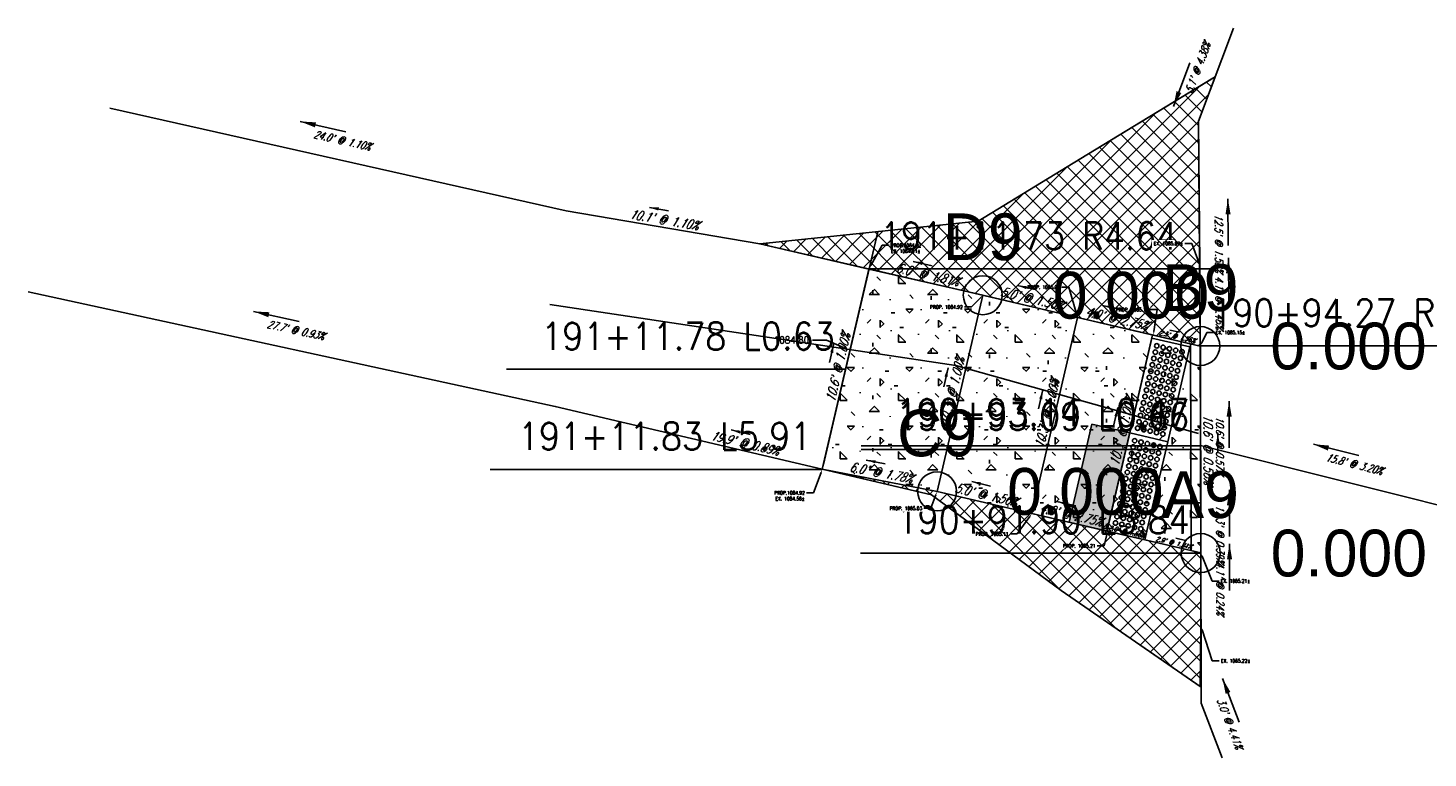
# Model space of a CAD drawing. Extents: x 167754 to 212748, y 396132 to 454338.
# Tile 76 of 150: x 206802 to 206874, y 401250 to 401287. Entities that reach past the tile are written whole.
import ezdxf
from ezdxf import colors
from ezdxf.entities.mleader import LeaderData, LeaderLine
from ezdxf.enums import TextEntityAlignment as Align
from ezdxf.math import Vec2, Vec3

# ---------------------------------------------------------------- set-up
doc = ezdxf.new("R2010")
doc.units = 0
doc.header["$MEASUREMENT"] = 0
doc.layers.get('0').update_dxf_attribs({"linetype": 'CONTINUOUS'})
for name, color, linetype, plot in [('0_3DP_MAT', 181, 'CONTINUOUS', False), ('0_EX. 3DP', 31, 'CONTINUOUS', False), ('0_QUANTITIES_PAVEMENT REMOVED', 130, 'CONTINUOUS', False), ('SC_SCRATCH-4', 4, 'CONTINUOUS', False), ('SC_SCRATCH-5', 5, 'CONTINUOUS', False)]:
    doc.layers.add(name, color=color, linetype=linetype, plot=plot)
for name, color, linetype in [('PM_P_STOP_LINE', 7, 'CONTINUOUS'), ('PNTDESC', 3, 'CONTINUOUS'), ('PNTELEV', 5, 'CONTINUOUS'), ('PNTNO', 7, 'CONTINUOUS'), ('PNTS', 1, 'CONTINUOUS'), ('PV_P_CURB', 3, 'CONTINUOUS'), ('PV_P_CURB_RAMP', 3, 'CONTINUOUS'), ('PV_P_CURB_RAMP_DOMES', 7, 'CONTINUOUS'), ('PV_P_CURB_RAMP_HATCH', 3, 'CONTINUOUS'), ('PV_P_GRADE_BREAKS', 3, 'CONTINUOUS'), ('PV_P_SAW_CUT_LINE', 110, 'CONTINUOUS'), ('SC_SCRATCH-6', 6, 'CONTINUOUS')]:
    doc.layers.add(name, color=color, linetype=linetype)
doc.styles.add('PTXT', font='TXT')
doc.styles.add('romans', font='romans.shx', dxfattribs={"width": 0.75, "oblique": 22.5})
doc.styles.get("Standard").update_dxf_attribs({"font": 'romans.shx', "width": 0.9})
doc.dimstyles.new('4P', dxfattribs={"dimscale": 4, "dimtxt": 0.14, "dimasz": 0.14, "dimexe": 0.05, "dimexo": 0.05, "dimgap": 0.05, "dimtad": 1, "dimzin": 0, "dimdsep": 46, "dimtxsty": 'romans', "dimcen": 0, "dimdle": 0.1, "dimclrd": 1, "dimclre": 1, "dimclrt": 7, "dimaunit": 1, "dimadec": 4, "dimazin": 0, "dimtfac": 1, "dimtmove": 0, "dimatfit": 2, "dimfxl": 1, "dimtvp": 1, "dimtolj": 1, "dimtzin": 0, "dimarcsym": 0})

# ---------------------------------------------------------------- blocks, each defined once
blk = doc.blocks.new('DOMES_5FT')
for p, q in [((-0.07, 2.499), (-2.069, 2.443)), ((-2.069, 2.443), (-1.929, -2.555)), ((0.07, -2.499), (-0.07, 2.499)), ((-1.929, -2.555), (0.07, -2.499))]:
    blk.add_line(p, q)
for centre in [(-1.725, 2.12), (-1.392, 2.13), (-1.059, 2.139), (-0.727, 2.148), (-0.394, 2.158), (-1.716, 1.788), (-1.706, 1.453), (-1.383, 1.797), (-1.374, 1.462), (-1.05, 1.806), (-1.041, 1.471), (-0.717, 1.816), (-0.708, 1.481), (-0.384, 1.825), (-0.375, 1.49), (-1.697, 1.12), (-1.688, 0.787), (-1.364, 1.129), (-1.355, 0.796), (-1.031, 1.138), (-1.022, 0.806), (-0.698, 1.148), (-0.689, 0.815), (-0.366, 1.157), (-0.356, 0.824), (-1.678, 0.454), (-1.669, 0.121), (-1.346, 0.463), (-1.336, 0.131), (-1.013, 0.473), (-1.003, 0.14), (-0.68, 0.482), (-0.67, 0.149), (-0.347, 0.491), (-0.338, 0.159), (-1.66, -0.212), (-1.65, -0.547), (-1.327, -0.202), (-1.317, -0.537), (-0.994, -0.193), (-0.985, -0.528), (-0.661, -0.184), (-0.652, -0.518), (-0.328, -0.174), (-0.319, -0.509), (-1.641, -0.881), (-1.632, -1.214), (-1.622, -1.547), (-1.308, -0.872), (-1.299, -1.205), (-1.289, -1.538), (-0.975, -0.863), (-0.966, -1.196), (-0.956, -1.528), (-0.642, -0.853), (-0.633, -1.186), (-0.624, -1.519), (-0.309, -0.844), (-0.3, -1.177), (-0.291, -1.51), (-1.613, -1.88), (-1.604, -2.213), (-1.28, -1.871), (-1.271, -2.204), (-0.947, -1.861), (-0.938, -2.194), (-0.614, -1.852), (-0.605, -2.185), (-0.281, -1.843), (-0.272, -2.175)]:
    blk.add_circle(centre, 0.115)
blk = doc.blocks.new('SPT4')
at = {"color": 0, "linetype": 'Continuous'}
blk.add_circle((0, 0), 0.5, dxfattribs=at)
blk = doc.blocks.new('SRVPNO1')
at = {"layer": 'PNTDESC', "style": 'PTXT'}
blk.add_attdef('DESC2', text='', height=1, dxfattribs=at).set_placement((0, -1.75), align=Align.CENTER)
at = {"layer": 'PNTELEV', "style": 'PTXT'}
blk.add_attdef('ELEV2', (1.5, -0.5), '', height=1, dxfattribs=at)
at = {"layer": 'PNTNO', "style": 'PTXT'}
blk.add_attdef('PT#', text='', height=1, dxfattribs=at).set_placement((0, 0.75), align=Align.CENTER)

msp = doc.modelspace()

# ---------------------------------------------------------------- hatches: boundary and pattern name
at = {"layer": 'PM_P_STOP_LINE', "transparency": 33554495}
h = msp.add_hatch(color=256, dxfattribs=at)
h.dxf.hatch_style = 1
h.paths.add_polyline_path([(206856.942, 401266.792), (206855.768, 401261.757), (206857.716, 401261.303), (206858.89, 401266.337)])

# ---------------------------------------------------------------- linework, layer by layer
at = {"layer": '0_3DP_MAT', "color": 211, "elevation": 1085.144}
msp.add_lwpolyline([(206859.663, 401260.848), (206860.27, 401263.449)], dxfattribs=at)
at = {"layer": '0_3DP_MAT'}
msp.add_polyline3d([(206863.631, 401249.653, 1085.371), (206862.555, 401252.473, 1085.238), (206862.519, 401269.79, 1085.17), (206862.428, 401282.335, 1084.982), (206864.216, 401287.125, 1085.206)], dxfattribs=at)
at = {"layer": '0_EX. 3DP', "elevation": 1084.42}
msp.add_lwpolyline([(206829.094, 401272.939), (206849.957, 401269.801), (206862.426, 401266.317)], dxfattribs=at)
at = {"layer": '0_EX. 3DP'}
for points in [[(206806.482, 401283.016, 1084.119), (206829.937, 401277.744, 1084.383), (206839.875, 401276.038, 1084.494)], [(206802.282, 401273.583, 1084.202), (206829.37, 401267.7, 1084.459), (206848.707, 401263.155, 1084.635)], [(206802.282, 401273.583, 1084.202), (206829.37, 401267.7, 1084.459), (206848.707, 401263.155, 1084.635)]]:
    msp.add_polyline3d(points, dxfattribs=at)
at = {"layer": 'PM_P_STOP_LINE', "elevation": 1085.144}
msp.add_lwpolyline([(206856.942, 401266.792), (206855.768, 401261.757), (206857.716, 401261.303), (206858.89, 401266.337)], close=True, dxfattribs=at)
at = {"layer": 'PV_P_CURB'}
msp.add_lwpolyline([(206862.011, 401270.918), (206862.039, 401260.294)], dxfattribs=at)

# ---------------------------------------------------------------- texts
at = {"layer": '0_3DP_MAT', "style": 'romans', "oblique": 22.5, "width": 0.75}
for s, height, rotation, p in [("5.1' @ 4.38%", 0.4, 69.53052, (206862.573, 401285.01)), ("24.0' @ 1.10%", 0.4, 347.33211, (206818.385, 401281.161)), ("10.1' @ 1.10%", 0.48, 350.2593, (206834.933, 401277.049)), ("12.5' @ 1.50%", 0.4, 270.41561, (206863.273, 401276.068)), ("27.7' @ 0.93%", 0.4, 347.74673, (206815.996, 401271.423)), ("10.6' @ 0.57%", 0.4, 270.15234, (206863.324, 401265.692)), ("19.9' @ 0.89%", 0.48, 346.77319, (206839.075, 401265.583)), ("15.8' @ 3.20%", 0.4, 345.92497, (206870.372, 401264.547)), ("6.0' @ 1.78%", 0.48, 349.08787, (206846.072, 401264.063)), ("17.3' @ 0.39%", 0.4, 270.11911, (206863.337, 401261.133)), ("3.0' @ 4.41%", 0.4, 290.88487, (206863.84, 401251.348))]:
    msp.add_text(s, height=height, rotation=rotation, dxfattribs=at).set_placement(p, align=Align.CENTER)
at = {"layer": '0_3DP_MAT', "color": 211, "style": 'romans', "oblique": 22.5, "width": 0.75}
for s, height, rotation, p in [("10.6' @ 1.00%", 0.48, 76.87172, (206844.136, 401269.648)), ("10.3' @ 1.00%", 0.48, 76.87172, (206850.008, 401268.409)), ("10.3' @ 1.00%", 0.48, 76.87172, (206854.877, 401267.273)), ("10.3' @ 1.00%", 0.48, 76.87172, (206858.734, 401266.374)), ("10.6' @ 0.56%", 0.48, 270.14734, (206862.685, 401265.49)), ("5.0' @ 1.56%", 0.48, 346.87172, (206851.46, 401262.926)), ("2.9' @ 1.21%", 0.24, 346.87172, (206861.129, 401260.589, 542.614))]:
    msp.add_text(s, height=height, rotation=rotation, dxfattribs=at).set_placement(p, align=Align.CENTER)
at = {"layer": 'SC_SCRATCH-6', "width": 0.9}
for s, p in [('191+11.78 L0.63', (206843.723, 401271.307)), ('190+93.14 L0.47', (206861.946, 401267.385)), ('190+93.09 L0.66', (206861.957, 401267.184)), ('191+11.83 L5.91', (206842.525, 401266.169))]:
    msp.add_text(s, height=1.4, dxfattribs=at).set_placement(p, align=Align.MIDDLE_RIGHT)

# ---------------------------------------------------------------- leaders
at = {"layer": '0_3DP_MAT'}
for points, override in [([(206861.134, 401283.089), (206861.973, 401285.338)], {"dimscale": 1, "dimtxt": 0.12, "dimasz": 0.8, "dimdec": 2}), ([(206816.272, 401282.328), (206818.614, 401281.802)], {"dimscale": 1, "dimtxt": 0.12, "dimasz": 0.8, "dimdec": 2}), ([(206863.933, 401278.355), (206863.951, 401275.955)], {"dimscale": 1, "dimtxt": 0.12, "dimasz": 0.8, "dimdec": 2}), ([(206834.211, 401277.915), (206835.197, 401277.746)], {"dimscale": 20, "dimtxt": 0.12, "dimasz": 0.024, "dimdec": 2}), ([(206863.955, 401275.325), (206863.972, 401272.925)], {"dimscale": 20, "dimtxt": 0.12, "dimasz": 0.04, "dimdec": 2}), ([(206813.875, 401272.576), (206816.22, 401272.066)], {"dimscale": 1, "dimtxt": 0.12, "dimasz": 0.8, "dimdec": 2}), ([(206843.683, 401270.927), (206843.456, 401269.953)], {"dimscale": 20, "dimtxt": 0.12, "dimasz": 0.024, "dimdec": 2}), ([(206863.995, 401267.976), (206864.001, 401265.576)], {"dimscale": 20, "dimtxt": 0.12, "dimasz": 0.04, "dimdec": 2}), ([(206838.407, 401266.492), (206839.381, 401266.263)], {"dimscale": 20, "dimtxt": 0.12, "dimasz": 0.024, "dimdec": 2}), ([(206868.324, 401265.758), (206870.652, 401265.174)], {"dimscale": 20, "dimtxt": 0.12, "dimasz": 0.04, "dimdec": 2}), ([(206845.348, 401264.948), (206846.33, 401264.758)], {"dimscale": 20, "dimtxt": 0.12, "dimasz": 0.024, "dimdec": 2}), ([(206850.767, 401263.839), (206851.741, 401263.611)], {"dimscale": 20, "dimtxt": 0.12, "dimasz": 0.024, "dimdec": 2}), ([(206864.008, 401263.416), (206864.013, 401261.016)], {"dimscale": 1, "dimtxt": 0.12, "dimasz": 0.8, "dimdec": 2}), ([(206855.145, 401262.817), (206856.119, 401262.59)], {"dimscale": 20, "dimtxt": 0.12, "dimasz": 0.024, "dimdec": 2}), ([(206858.352, 401261.612, 542.615), (206858.839, 401261.498, 542.615)], {"dimscale": 5, "dimtxt": 0.12, "dimasz": 0.024, "dimdec": 2}), ([(206863.652, 401253.74), (206864.507, 401251.498)], {"dimscale": 1, "dimtxt": 0.12, "dimasz": 0.8, "dimdec": 2})]:
    msp.add_leader(points, dimstyle='4P', override=override, dxfattribs=at)
at = {"layer": '0_3DP_MAT', "color": 211}
for points, override in [([(206860.951, 401271.623, 542.565), (206861.438, 401271.51, 542.565)], {"dimscale": 5, "dimtxt": 0.12, "dimasz": 0.024, "dimdec": 2}), ([(206849.555, 401269.688), (206849.328, 401268.714)], {"dimscale": 20, "dimtxt": 0.12, "dimasz": 0.024, "dimdec": 2}), ([(206854.424, 401268.552), (206854.197, 401267.578)], {"dimscale": 20, "dimtxt": 0.12, "dimasz": 0.024, "dimdec": 2}), ([(206858.281, 401267.652), (206858.054, 401266.678)], {"dimscale": 20, "dimtxt": 0.12, "dimasz": 0.024, "dimdec": 2}), ([(206863.415, 401266.35), (206863.417, 401265.35)], {"dimscale": 20, "dimtxt": 0.12, "dimasz": 0.024, "dimdec": 2}), ([(206861.747, 401260.82, 542.614), (206861.26, 401260.933, 542.614)], {"dimscale": 5, "dimtxt": 0.12, "dimasz": 0.024, "dimdec": 2})]:
    msp.add_leader(points, dimstyle='4P', override=override, dxfattribs=at)
at = {"layer": '0_3DP_MAT'}
ml = msp.add_multileader_mtext('Standard', dxfattribs=at)
ml.set_content('PROP.1084.82\\PEX. 1084.61±', color=256)
ml.set_leader_properties()
ml.build(insert=Vec2(0, 0))
ml.multileader.update_dxf_attribs({"dogleg_length": 0.36, "arrow_head_size": 0.18})
ctx = ml.context
ctx.base_point, ctx.char_height, ctx.arrow_head_size, ctx.landing_gap_size, ctx.plane_origin = Vec3(206846.526, 401275.971), 0.18, 0.18, 0.09, Vec3(206838.064, 401278.625)
notes = []
notes.append((ctx, [(0, (1, 1, 0), (206846.166, 401275.971), (1, 0), 0.36, [(0, [(206845.495, 401274.77)], 0, [])])]))
ctx.mtext.insert, ctx.mtext.width, ctx.mtext.flow_direction = Vec3(206846.616, 401276.061), 1.68171, 5
ctx.mtext.has_bg_fill, ctx.mtext.bg_color, ctx.mtext.bg_scale_factor, ctx.mtext.bg_transparency, ctx.mtext.use_window_bg_color = 1, -1027028792, 1.5, 0, 1
at = {"layer": 'SC_SCRATCH-5', "color": 211}
ml = msp.add_multileader_mtext('Standard', dxfattribs=at)
ml.set_content('1084.80', color=211)
ml.set_leader_properties()
ml.build(insert=Vec2(0, 0))
ml.multileader.update_dxf_attribs({"dogleg_length": 0.36, "arrow_head_size": 0.36, "scale": 2})
ctx = ml.context
ctx.base_point, ctx.scale, ctx.char_height, ctx.arrow_head_size, ctx.landing_gap_size, ctx.plane_origin = Vec3(206840.366, 401271.106), 2, 0.36, 0.36, 0.18, Vec3(206842.06, 401274.623)
ctx.text_align_type = 2
notes.append((ctx, [(1, (1, 1, 0), (206843.313, 401271.106), (-1, 0), 0.72, [(0, [(206844.516, 401270.573)], 0, [])])]))
ctx.mtext.insert, ctx.mtext.alignment, ctx.mtext.flow_direction = Vec3(206842.413, 401271.286), 3, 5
at = {"layer": 'SC_SCRATCH-6', "has_arrowhead": 0}
for points in [[(206844.292, 401269.612), (206844.283, 401269.607), (206826.863, 401269.607)], [(206862.514, 401265.69), (206862.506, 401265.685), (206845.086, 401265.685)], [(206862.525, 401265.49), (206862.517, 401265.484), (206845.097, 401265.484)]]:
    msp.add_leader(points, dimstyle='4P', override={"dimscale": 20, "dimasz": 0.1}, dxfattribs=at)
for ctx, leaders in notes:
    for number, flags, end, landing, length, lines in leaders:
        leader = LeaderData()
        leader.index, (leader.has_last_leader_line, leader.has_dogleg_vector, leader.attachment_direction) = number, flags
        leader.last_leader_point, leader.dogleg_vector, leader.dogleg_length = Vec3(end), Vec3(landing), length
        for number, points, colour, breaks in lines:
            line = LeaderLine()
            line.index, line.vertices, line.color, line.breaks = number, Vec3.list(points), colors.encode_raw_color(colour), breaks
            leader.lines.append(line)
        ctx.leaders.append(leader)

# ---------------------------------------------------------------- next in the draw order: texts
at = {"layer": '0_3DP_MAT', "color": 211, "style": 'romans', "oblique": 22.5, "width": 0.75}
msp.add_text("6.0' @ 1.81%", height=0.48, rotation=347.0756, dxfattribs=at).set_placement((206848.45, 401274.234), align=Align.CENTER)
at = {"layer": 'SC_SCRATCH-6', "width": 0.9}
msp.add_text('191+11.73 R4.64', height=1.4, dxfattribs=at).set_placement((206846.058, 401276.455), align=Align.MIDDLE_LEFT)

# ---------------------------------------------------------------- next in the draw order: leaders
at = {"layer": '0_3DP_MAT'}
msp.add_leader([(206847.758, 401275.144), (206848.732, 401274.92)], dimstyle='4P', override={"dimscale": 20, "dimtxt": 0.12, "dimasz": 0.024, "dimdec": 2}, dxfattribs=at)
ml = msp.add_multileader_mtext('Standard', dxfattribs=at)
ml.set_content('EX. 1085.15±', color=256)
ml.set_leader_properties()
ml.build(insert=Vec2(0, 0))
ml.multileader.update_dxf_attribs({"dogleg_length": 0.36, "arrow_head_size": 0.18})
ctx = ml.context
ctx.base_point, ctx.char_height, ctx.arrow_head_size, ctx.landing_gap_size, ctx.plane_origin = Vec3(206863.214, 401271.491, 1084.383), 0.18, 0.18, 0.09, Vec3(206846.219, 401280.608, 1084.383)
notes = []
notes.append((ctx, [(0, (1, 1, 0), (206862.854, 401271.491, 1084.383), (1, 0), 0.36, [(0, [(206862.512, 401270.801, 1084.383)], 0, [])])]))
ctx.mtext.insert, ctx.mtext.flow_direction = Vec3(206863.304, 401271.581, 1084.383), 5
ctx.mtext.has_bg_fill, ctx.mtext.bg_color, ctx.mtext.bg_scale_factor, ctx.mtext.bg_transparency, ctx.mtext.use_window_bg_color = 1, -1027028792, 1.5, 0, 1
ml = msp.add_multileader_mtext('Standard', dxfattribs=at)
ml.set_content('PROP.1084.92\\PEX. 1084.58±', color=256)
ml.set_leader_properties()
ml.build(insert=Vec2(0, 0))
ml.multileader.update_dxf_attribs({"dogleg_length": 0.36, "arrow_head_size": 0.18})
ctx = ml.context
ctx.base_point, ctx.char_height, ctx.arrow_head_size, ctx.landing_gap_size, ctx.plane_origin = Vec3(206840.417, 401263.263), 0.18, 0.18, 0.09, Vec3(206836.601, 401267.928)
ctx.text_align_type = 2
notes.append((ctx, [(1, (1, 1, 0), (206842.638, 401263.263), (-1, 0), 0.36, [(0, [(206843.093, 401264.474)], 0, [])])]))
ctx.mtext.insert, ctx.mtext.width, ctx.mtext.alignment, ctx.mtext.flow_direction = Vec3(206842.188, 401263.353), 1.68171, 3, 5
ctx.mtext.has_bg_fill, ctx.mtext.bg_color, ctx.mtext.bg_scale_factor, ctx.mtext.bg_transparency, ctx.mtext.use_window_bg_color = 1, -1027028792, 1.5, 0, 1
ml = msp.add_multileader_mtext('Standard', dxfattribs=at)
ml.set_content('EX. 1085.21±', color=256)
ml.set_leader_properties()
ml.build(insert=Vec2(0, 0))
ml.multileader.update_dxf_attribs({"dogleg_length": 0.36, "arrow_head_size": 0.18})
ctx = ml.context
ctx.base_point, ctx.char_height, ctx.arrow_head_size, ctx.landing_gap_size, ctx.plane_origin = Vec3(206863.476, 401258.736, 1084.383), 0.18, 0.18, 0.09, Vec3(206846.248, 401269.686, 1084.383)
notes.append((ctx, [(0, (1, 1, 0), (206863.116, 401258.736, 1084.383), (1, 0), 0.36, [(0, [(206862.539, 401260.178, 1084.383)], 0, [])])]))
ctx.mtext.insert, ctx.mtext.flow_direction = Vec3(206863.566, 401258.826, 1084.383), 5
ctx.mtext.has_bg_fill, ctx.mtext.bg_color, ctx.mtext.bg_scale_factor, ctx.mtext.bg_transparency, ctx.mtext.use_window_bg_color = 1, -1027028792, 1.5, 0, 1
ml = msp.add_multileader_mtext('Standard', dxfattribs=at)
ml.set_content('EX. 1085.22±', color=256)
ml.set_leader_properties()
ml.build(insert=Vec2(0, 0))
ml.multileader.update_dxf_attribs({"dogleg_length": 0.36, "arrow_head_size": 0.18})
ctx = ml.context
ctx.base_point, ctx.char_height, ctx.arrow_head_size, ctx.landing_gap_size, ctx.plane_origin = Vec3(206863.484, 401254.641, 1084.383), 0.18, 0.18, 0.09, Vec3(206846.257, 401265.591, 1084.383)
notes.append((ctx, [(0, (1, 1, 0), (206863.124, 401254.641, 1084.383), (1, 0), 0.36, [(0, [(206862.547, 401256.406, 1084.383)], 0, [])])]))
ctx.mtext.insert, ctx.mtext.flow_direction = Vec3(206863.574, 401254.731, 1084.383), 5
ctx.mtext.has_bg_fill, ctx.mtext.bg_color, ctx.mtext.bg_scale_factor, ctx.mtext.bg_transparency, ctx.mtext.use_window_bg_color = 1, -1027028792, 1.5, 0, 1
for ctx, leaders in notes:
    for number, flags, end, landing, length, lines in leaders:
        leader = LeaderData()
        leader.index, (leader.has_last_leader_line, leader.has_dogleg_vector, leader.attachment_direction) = number, flags
        leader.last_leader_point, leader.dogleg_vector, leader.dogleg_length = Vec3(end), Vec3(landing), length
        for number, points, colour, breaks in lines:
            line = LeaderLine()
            line.index, line.vertices, line.color, line.breaks = number, Vec3.list(points), colors.encode_raw_color(colour), breaks
            leader.lines.append(line)
        ctx.leaders.append(leader)

# ---------------------------------------------------------------- next in the draw order: hatches: boundary and pattern name
at = {"layer": 'PV_P_CURB_RAMP_HATCH', "transparency": 33554495}
h = msp.add_hatch(dxfattribs=at)
h.set_pattern_fill('CONCRE', color=256, scale=3, pattern_type=2)
h.set_pattern_definition([(0, (0, 0), (3, 3), [0.375, -2.625]), (90, (0, 0), (-3, 3), [0.375, -2.625]), (135, (0.375, 0), (-2.999999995, 2e-16), [0.5303301, -3.7123107]), (0, (0.375, 1.6875), (3, 3), [0.375, -2.625]), (45, (0.5625, 1.5), (0, 2.999999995), [0.2651649, -3.9774756]), (135, (0.5625, 1.5), (-2.999999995, 2e-16), [0.2651649, -3.9774756]), (0, (1.5, 2.4375), (3, 3), [0.5303301, -2.4696699]), (45, (1.5, 2.4375), (0, 2.999999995), [0.375, -3.8676408]), (135, (2.0303, 2.4375), (-2.999999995, 2e-16), [0.375, -3.8676408]), (90, (2.0625, 0.75), (-3, 3), [0.375, -2.625]), (45, (2.0625, 0.75), (0, 2.999999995), [0.2651649, -3.9774756]), (135, (2.25, 0.9375), (-2.999999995, 2e-16), [0.2651649, -3.9774756]), (0, (0.375, 0.75), (3, 3), [0.1875, -2.5125]), (0, (2.625, 1.5), (3, 3), [0.1875, -2.5125]), (90, (1.6875, 1.875), (-3, 3), [0.1875, -2.5125]), (135, (2.0625, 0.1875), (-2.999999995, 2e-16), [0.2651649, -3.9774756]), (135, (0.75, 2.25), (-2.999999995, 2e-16), [0.2651649, -3.9774756]), (45, (1.4062, 0.9844), (0, 2.999999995), [0.2651649, -3.9774756]), (90, (1.0312, 0.375), (-3, 3), [0.046875, -2.953125]), (90, (1.172, 1.6406), (-3, 3), [0.046875, -2.953125]), (90, (2.578, 2.1562), (-3, 3), [0.046875, -2.953125]), (90, (2.625, 0.5625), (-3, 3), [0.046875, -2.953125])])
h.paths.add_polyline_path([(206848.989, 401263.338), (206862.539, 401260.178), (206862.512, 401270.801), (206850.364, 401273.635), (206845.49, 401274.75), (206843.093, 401264.474)])

# ---------------------------------------------------------------- next in the draw order: linework, layer by layer
at = {"layer": '0_3DP_MAT', "color": 211}
msp.add_lwpolyline([(206843.093, 401264.474), (206845.938, 401276.671)], dxfattribs=at)
at = {"layer": '0_3DP_MAT', "color": 211, "elevation": 1084.383}
msp.add_lwpolyline([(206862.539, 401260.178), (206862.512, 401270.801)], dxfattribs=at)
at = {"layer": '0_3DP_MAT', "elevation": 1084.383}
msp.add_lwpolyline([(206862.539, 401260.406), (206862.547, 401256.406)], dxfattribs=at)
at = {"layer": '0_3DP_MAT', "color": 2}
msp.add_polyline3d([(206845.938, 401276.671, 1084.56), (206843.122, 401264.6, 1084.849)], dxfattribs=at)
at = {"layer": '0_3DP_MAT'}
for points in [[(206845.49, 401274.75, 1084.815), (206843.093, 401264.474, 1084.921)], [(206862.528, 401265.689, 1085.186), (206877.828, 401261.853, 1085.691), (206891.869, 401258.332, 1085.11)]]:
    msp.add_polyline3d(points, dxfattribs=at)
at = {"layer": '0_3DP_MAT', "color": 211}
for points in [[(206862.539, 401260.178, 1085.21), (206862.512, 401270.801, 1085.15)], [(206862.539, 401260.178, 1085.21), (206859.663, 401260.848, 1085.246)]]:
    msp.add_polyline3d(points, dxfattribs=at)
at = {"layer": 'PNTS'}
for p in [(206862.512, 401270.801), (206862.531, 401260.172)]:
    msp.add_point(p, dxfattribs=at)
at = {"layer": 'PV_P_CURB_RAMP'}
for points in [[(206843.093, 401264.474), (206845.495, 401274.77)], [(206845.49, 401274.75), (206843.149, 401264.715)]]:
    msp.add_lwpolyline(points, dxfattribs=at)
at = {"layer": 'PV_P_CURB_RAMP', "elevation": 1084.383}
msp.add_lwpolyline([(206848.989, 401263.338), (206862.539, 401260.178), (206862.512, 401270.801), (206850.364, 401273.635), (206845.49, 401274.75), (206843.093, 401264.474)], close=True, dxfattribs=at)
at = {"layer": 'SC_SCRATCH-4'}
msp.add_polyline3d([(206829.094, 401272.939, 1084.421), (206849.957, 401269.801, 1084.752), (206862.426, 401266.317, 1085.159)], dxfattribs=at)
at = {"layer": 'SC_SCRATCH-6'}
msp.add_lwpolyline([(206862.511, 401270.837), (206862.539, 401260.218)], dxfattribs=at)
msp.add_lwpolyline([(206862.511, 401270.837), (206862.539, 401260.218)], dxfattribs=at)

# ---------------------------------------------------------------- next in the draw order: block references
at = {"layer": 'PNTS', "xscale": 2, "yscale": 2, "zscale": 2}
for p in [(206862.512, 401270.801), (206862.531, 401260.172)]:
    msp.add_blockref('SPT4', p, dxfattribs=at)
at = {"layer": 'PNTS', "xscale": 2.4, "yscale": 2.4, "zscale": 2.4}
msp.add_blockref('SRVPNO1', (206862.531, 401260.172), dxfattribs=at).add_auto_attribs({'PT#': 'A9', 'ELEV2': '0.000'})

# ---------------------------------------------------------------- next in the draw order: texts
at = {"layer": '0_3DP_MAT', "style": 'romans', "oblique": 22.5, "width": 0.75}
for s, rotation, p in [("4.1' @ 1.46%", 270.41561, (206863.296, 401273.03)), ("4.1' @ 0.24%", 270.11911, (206863.343, 401258.36))]:
    msp.add_text(s, height=0.4, rotation=rotation, dxfattribs=at).set_placement(p, align=Align.CENTER)
at = {"layer": 'SC_SCRATCH-6', "width": 0.9}
msp.add_text('190+94.27 R4.52', height=1.4, dxfattribs=at).set_placement((206863.08, 401272.507), align=Align.MIDDLE_LEFT)

# ---------------------------------------------------------------- next in the draw order: leaders
at = {"layer": '0_3DP_MAT'}
msp.add_leader([(206864.014, 401260.651), (206864.019, 401258.251)], dimstyle='4P', override={"dimscale": 20, "dimtxt": 0.12, "dimasz": 0.04, "dimdec": 2}, dxfattribs=at)
at = {"layer": 'SC_SCRATCH-6', "has_arrowhead": 0}
for points in [[(206862.512, 401270.801), (206862.52, 401270.807), (206880.18, 401270.807)], [(206843.093, 401264.474), (206843.085, 401264.469), (206826.025, 401264.469)]]:
    msp.add_leader(points, dimstyle='4P', override={"dimscale": 20, "dimasz": 0.1}, dxfattribs=at)

# ---------------------------------------------------------------- next in the draw order: leaders
at = {"layer": '0_3DP_MAT'}
ml = msp.add_multileader_mtext('Standard', dxfattribs=at)
ml.set_content('EX. 1085.09±', color=256)
ml.set_leader_properties()
ml.build(insert=Vec2(0, 0))
ml.multileader.update_dxf_attribs({"dogleg_length": 0.36, "arrow_head_size": 0.18})
ctx = ml.context
ctx.base_point, ctx.char_height, ctx.arrow_head_size, ctx.landing_gap_size, ctx.plane_origin = Vec3(206859.855, 401276.063, 1084.383), 0.18, 0.18, 0.09, Vec3(206846.19, 401284.707, 1084.383)
ctx.text_align_type = 2
notes = []
notes.append((ctx, [(1, (1, 1, 0), (206862.077, 401276.063, 1084.383), (-1, 0), 0.36, [(0, [(206862.481, 401274.974, 1084.383)], 0, [])])]))
ctx.mtext.insert, ctx.mtext.alignment, ctx.mtext.flow_direction = Vec3(206861.627, 401276.153, 1084.383), 3, 5
ctx.mtext.has_bg_fill, ctx.mtext.bg_color, ctx.mtext.bg_scale_factor, ctx.mtext.bg_transparency, ctx.mtext.use_window_bg_color = 1, -1027028792, 1.5, 0, 1
ml = msp.add_multileader_mtext('Standard', dxfattribs=at)
ml.set_content('PROP. 1085.00', color=256)
ml.set_leader_properties()
ml.build(insert=Vec2(0, 0))
ml.multileader.update_dxf_attribs({"dogleg_length": 0.36, "arrow_head_size": 0.18})
ctx = ml.context
ctx.base_point, ctx.char_height, ctx.arrow_head_size, ctx.landing_gap_size, ctx.plane_origin = Vec3(206853.369, 401273.826), 0.18, 0.18, 0.09, Vec3(206840.826, 401281.884)
ctx.text_align_type = 2
notes.append((ctx, [(1, (1, 1, 0), (206855.753, 401273.826), (-1, 0), 0.36, [(0, [(206856.207, 401272.272)], 0, [])])]))
ctx.mtext.insert, ctx.mtext.alignment, ctx.mtext.flow_direction = Vec3(206855.303, 401273.916), 3, 5
ctx.mtext.has_bg_fill, ctx.mtext.bg_color, ctx.mtext.bg_scale_factor, ctx.mtext.bg_transparency, ctx.mtext.use_window_bg_color = 1, -1027028792, 1.5, 0, 1
ml = msp.add_multileader_mtext('Standard', dxfattribs=at)
ml.set_content('PROP. 1085.11', color=256)
ml.set_leader_properties()
ml.build(insert=Vec2(0, 0))
ml.multileader.update_dxf_attribs({"dogleg_length": 0.36, "arrow_head_size": 0.18})
ctx = ml.context
ctx.base_point, ctx.char_height, ctx.arrow_head_size, ctx.landing_gap_size, ctx.plane_origin = Vec3(206857.965, 401272.671, 1084.91), 0.18, 0.18, 0.09, Vec3(206842.331, 401281.572, 1084.91)
ctx.text_align_type = 2
notes.append((ctx, [(1, (1, 1, 0), (206860.302, 401272.671, 1084.91), (-1, 0), 0.36, [(0, [(206860.103, 401271.363, 1084.91)], 0, [])])]))
ctx.mtext.insert, ctx.mtext.alignment, ctx.mtext.flow_direction = Vec3(206859.852, 401272.761, 1084.91), 3, 5
ctx.mtext.has_bg_fill, ctx.mtext.bg_color, ctx.mtext.bg_scale_factor, ctx.mtext.bg_transparency, ctx.mtext.use_window_bg_color = 1, -1027028792, 1.5, 0, 1
ml = msp.add_multileader_mtext('Standard', dxfattribs=at)
ml.set_content('PROP. 1085.11', color=256)
ml.set_leader_properties()
ml.build(insert=Vec2(0, 0))
ml.multileader.update_dxf_attribs({"dogleg_length": 0.36, "arrow_head_size": 0.18})
ctx = ml.context
ctx.base_point, ctx.char_height, ctx.arrow_head_size, ctx.landing_gap_size, ctx.plane_origin = Vec3(206850.764, 401261.154, 1084.91), 0.18, 0.18, 0.09, Vec3(206837.661, 401272.024, 1084.91)
ctx.text_align_type = 2
notes.append((ctx, [(1, (1, 1, 0), (206853.101, 401261.154, 1084.91), (-1, 0), 0.36, [(0, [(206853.859, 401262.202, 1084.91)], 0, [])])]))
ctx.mtext.insert, ctx.mtext.alignment, ctx.mtext.flow_direction = Vec3(206852.651, 401261.244, 1084.91), 3, 5
ctx.mtext.has_bg_fill, ctx.mtext.bg_color, ctx.mtext.bg_scale_factor, ctx.mtext.bg_transparency, ctx.mtext.use_window_bg_color = 1, -1027028792, 1.5, 0, 1
ml = msp.add_multileader_mtext('Standard', dxfattribs=at)
ml.set_content('PROP. 1085.21', color=256)
ml.set_leader_properties()
ml.build(insert=Vec2(0, 0))
ml.multileader.update_dxf_attribs({"dogleg_length": 0.36, "arrow_head_size": 0.18})
ctx = ml.context
ctx.base_point, ctx.char_height, ctx.arrow_head_size, ctx.landing_gap_size, ctx.plane_origin = Vec3(206855.237, 401260.542, 1084.383), 0.18, 0.18, 0.09, Vec3(206842.337, 401271.008, 1084.383)
ctx.text_align_type = 2
notes.append((ctx, [(1, (1, 1, 0), (206857.575, 401260.542, 1084.383), (-1, 0), 0.36, [(0, [(206857.754, 401261.294, 1084.383)], 0, [])])]))
ctx.mtext.insert, ctx.mtext.alignment, ctx.mtext.flow_direction = Vec3(206857.125, 401260.632, 1084.383), 3, 5
ctx.mtext.has_bg_fill, ctx.mtext.bg_color, ctx.mtext.bg_scale_factor, ctx.mtext.bg_transparency, ctx.mtext.use_window_bg_color = 1, -1027028792, 1.5, 0, 1
for ctx, leaders in notes:
    for number, flags, end, landing, length, lines in leaders:
        leader = LeaderData()
        leader.index, (leader.has_last_leader_line, leader.has_dogleg_vector, leader.attachment_direction) = number, flags
        leader.last_leader_point, leader.dogleg_vector, leader.dogleg_length = Vec3(end), Vec3(landing), length
        for number, points, colour, breaks in lines:
            line = LeaderLine()
            line.index, line.vertices, line.color, line.breaks = number, Vec3.list(points), colors.encode_raw_color(colour), breaks
            leader.lines.append(line)
        ctx.leaders.append(leader)

# ---------------------------------------------------------------- next in the draw order: hatches: boundary and pattern name
at = {"layer": 'PV_P_SAW_CUT_LINE', "transparency": 33554495}
h = msp.add_hatch(dxfattribs=at)
h.set_pattern_fill('ANSI37', color=256, scale=5)
h.paths.add_polyline_path([(206839.875, 401276.038), (206851.107, 401277.21), (206856.681, 401280.61), (206863.156, 401284.546), (206863.282, 401284.623), (206862.428, 401282.335), (206862.512, 401270.801), (206856.207, 401272.272), (206851.338, 401273.408)])
h = msp.add_hatch(dxfattribs=at)
h.set_pattern_fill('ANSI37', color=256, scale=5)
h.paths.add_polyline_path([(206862.553, 401253.284), (206862.539, 401260.178), (206853.859, 401262.202), (206848.989, 401263.338), (206843.093, 401264.474), (206848.707, 401263.155), (206855.364, 401258.244), (206862.553, 401253.283)])

# ---------------------------------------------------------------- next in the draw order: linework, layer by layer
at = {"layer": '0_3DP_MAT', "elevation": 1084.383}
msp.add_lwpolyline([(206862.51, 401270.975), (206862.481, 401274.974)], dxfattribs=at)
at = {"layer": '0_3DP_MAT', "color": 211}
msp.add_lwpolyline([(206853.859, 401262.202), (206856.207, 401272.272)], dxfattribs=at)
for points in [[(206856.207, 401272.272, 1085.002), (206853.859, 401262.202, 1085.106)], [(206860.064, 401271.372, 1085.111), (206856.207, 401272.272, 1085.002)], [(206857.716, 401261.303, 1085.215), (206860.064, 401271.372, 1085.111)], [(206862.512, 401270.801, 1085.15), (206860.064, 401271.372, 1085.111)], [(206857.716, 401261.303, 1085.215), (206853.859, 401262.202, 1085.106)], [(206859.663, 401260.848, 1085.246), (206857.716, 401261.303, 1085.215)]]:
    msp.add_polyline3d(points, dxfattribs=at)
at = {"layer": '0_EX. 3DP'}
msp.add_polyline3d([(206863.156, 401284.546, 1085.066), (206856.681, 401280.61, 1084.665), (206851.107, 401277.21, 1084.616), (206839.875, 401276.038, 1084.494)], dxfattribs=at)
at = {"layer": 'PV_P_GRADE_BREAKS'}
msp.add_lwpolyline([(206853.859, 401262.202), (206856.207, 401272.272)], dxfattribs=at)
at = {"layer": 'PV_P_GRADE_BREAKS', "elevation": 1085.144}
msp.add_lwpolyline([(206860.025, 401271.207), (206857.716, 401261.303)], dxfattribs=at)
at = {"layer": 'PV_P_SAW_CUT_LINE', "elevation": 1084.383}
msp.add_lwpolyline([(206839.875, 401276.038), (206839.875, 401276.038), (206851.107, 401277.21), (206856.681, 401280.61), (206863.156, 401284.546), (206863.282, 401284.623), (206862.428, 401282.335), (206862.512, 401270.801), (206856.207, 401272.272), (206851.338, 401273.408), (206839.875, 401276.038)], dxfattribs=at)
at = {"layer": 'PV_P_SAW_CUT_LINE'}
msp.add_lwpolyline([(206862.553, 401253.284), (206862.539, 401260.178), (206853.859, 401262.202), (206848.989, 401263.338), (206843.093, 401264.474), (206848.707, 401263.155), (206855.364, 401258.244), (206862.553, 401253.283)], close=True, dxfattribs=at)

# ---------------------------------------------------------------- next in the draw order: block references
at = {"layer": 'PNTS', "xscale": 2.4, "yscale": 2.4, "zscale": 2.4}
msp.add_blockref('SRVPNO1', (206862.512, 401270.801), dxfattribs=at).add_auto_attribs({'PT#': 'B9', 'ELEV2': '0.000'})
at = {"layer": 'PV_P_CURB_RAMP_DOMES', "rotation": 345.263096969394}
for p in [(206861.405, 401268.318, 1085.144), (206860.27, 401263.449, 1085.144)]:
    msp.add_blockref('DOMES_5FT', p, dxfattribs=at)

# ---------------------------------------------------------------- next in the draw order: texts
at = {"layer": '0_3DP_MAT', "color": 211, "style": 'romans', "oblique": 22.5, "width": 0.75}
for s, height, p in [("5.0' @ 1.56%", 0.48, (206853.809, 401272.996)), ("4.0' @ 2.75%", 0.48, (206858.172, 401271.978)), ("2.5' @ 1.56%", 0.24, (206861.306, 401271.165, 542.565)), ("4.0' @ 2.75%", 0.48, (206855.823, 401261.908))]:
    msp.add_text(s, height=height, rotation=346.87172, dxfattribs=at).set_placement(p, align=Align.CENTER)
at = {"layer": '0_3DP_MAT', "style": 'romans', "oblique": 22.5, "width": 0.75}
msp.add_text("2.0' @ 1.56%", height=0.24, rotation=346.87172, dxfattribs=at).set_placement((206858.708, 401261.153, 542.615), align=Align.CENTER)
at = {"layer": 'SC_SCRATCH-6', "width": 0.9}
msp.add_text('190+91.90 L5.84', height=1.4, dxfattribs=at).set_placement((206861.971, 401261.872), align=Align.MIDDLE_RIGHT)

# ---------------------------------------------------------------- next in the draw order: leaders
at = {"layer": '0_3DP_MAT'}
for points in [[(206853.115, 401273.908), (206854.089, 401273.681)], [(206857.493, 401272.887), (206858.467, 401272.66)]]:
    msp.add_leader(points, dimstyle='4P', override={"dimscale": 20, "dimtxt": 0.12, "dimasz": 0.024, "dimdec": 2}, dxfattribs=at)
at = {"layer": 'SC_SCRATCH-6', "has_arrowhead": 0}
for points in [[(206845.49, 401274.75), (206845.498, 401274.755), (206863.218, 401274.755)], [(206862.539, 401260.178), (206862.531, 401260.172), (206845.051, 401260.172)]]:
    msp.add_leader(points, dimstyle='4P', override={"dimscale": 20, "dimasz": 0.1}, dxfattribs=at)

# ---------------------------------------------------------------- next in the draw order: leaders
at = {"layer": '0_3DP_MAT'}
ml = msp.add_multileader_mtext('Standard', dxfattribs=at)
ml.set_content('PROP. 1084.92', color=256)
ml.set_leader_properties()
ml.build(insert=Vec2(0, 0))
ml.multileader.update_dxf_attribs({"dogleg_length": 0.36, "arrow_head_size": 0.18})
ctx = ml.context
ctx.base_point, ctx.char_height, ctx.arrow_head_size, ctx.landing_gap_size, ctx.plane_origin = Vec3(206848.369, 401272.806, 1085.47), 0.18, 0.18, 0.09, Vec3(206837.385, 401282.647, 1085.47)
ctx.text_align_type = 2
notes = []
notes.append((ctx, [(1, (1, 1, 0), (206850.752, 401272.806, 1085.47), (-1, 0), 0.36, [(0, [(206851.338, 401273.408, 1085.47)], 0, [])])]))
ctx.mtext.insert, ctx.mtext.alignment, ctx.mtext.flow_direction = Vec3(206850.302, 401272.896, 1085.47), 3, 5
ctx.mtext.has_bg_fill, ctx.mtext.bg_color, ctx.mtext.bg_scale_factor, ctx.mtext.bg_transparency, ctx.mtext.use_window_bg_color = 1, -1027028792, 1.5, 0, 1
ml = msp.add_multileader_mtext('Standard', dxfattribs=at)
ml.set_content('PROP. 1085.03', color=256)
ml.set_leader_properties()
ml.build(insert=Vec2(0, 0))
ml.multileader.update_dxf_attribs({"dogleg_length": 0.36, "arrow_head_size": 0.18})
ctx = ml.context
ctx.base_point, ctx.char_height, ctx.arrow_head_size, ctx.landing_gap_size, ctx.plane_origin = Vec3(206846.29, 401262.471), 0.18, 0.18, 0.09, Vec3(206834.256, 401272.768)
ctx.text_align_type = 2
notes.append((ctx, [(1, (1, 1, 0), (206848.674, 401262.471), (-1, 0), 0.36, [(0, [(206848.989, 401263.338)], 0, [])])]))
ctx.mtext.insert, ctx.mtext.alignment, ctx.mtext.flow_direction = Vec3(206848.224, 401262.561), 3, 5
ctx.mtext.has_bg_fill, ctx.mtext.bg_color, ctx.mtext.bg_scale_factor, ctx.mtext.bg_transparency, ctx.mtext.use_window_bg_color = 1, -1027028792, 1.5, 0, 1
for ctx, leaders in notes:
    for number, flags, end, landing, length, lines in leaders:
        leader = LeaderData()
        leader.index, (leader.has_last_leader_line, leader.has_dogleg_vector, leader.attachment_direction) = number, flags
        leader.last_leader_point, leader.dogleg_vector, leader.dogleg_length = Vec3(end), Vec3(landing), length
        for number, points, colour, breaks in lines:
            line = LeaderLine()
            line.index, line.vertices, line.color, line.breaks = number, Vec3.list(points), colors.encode_raw_color(colour), breaks
            leader.lines.append(line)
        ctx.leaders.append(leader)

# ---------------------------------------------------------------- next in the draw order: linework, layer by layer
at = {"layer": '0_3DP_MAT', "color": 211}
for points in [[(206845.49, 401274.75, 1084.815), (206851.338, 401273.408, 1084.924)], [(206851.338, 401273.408, 1084.924), (206848.989, 401263.338, 1085.028)], [(206856.207, 401272.272, 1085.002), (206851.338, 401273.408, 1084.924)], [(206848.989, 401263.338, 1085.028), (206843.093, 401264.474, 1084.921)], [(206853.859, 401262.202, 1085.106), (206848.989, 401263.338, 1085.028)]]:
    msp.add_polyline3d(points, dxfattribs=at)
at = {"layer": '0_QUANTITIES_PAVEMENT REMOVED'}
msp.add_lwpolyline([(206863.282, 401284.623), (206856.681, 401280.61), (206851.107, 401277.21), (206839.875, 401276.038), (206845.49, 401274.75), (206843.093, 401264.474), (206848.707, 401263.155), (206855.364, 401258.244), (206862.51, 401253.314), (206862.547, 401256.406), (206862.539, 401260.406), (206862.51, 401270.975), (206862.481, 401274.974), (206862.428, 401282.335), (206863.282, 401284.623)], dxfattribs=at)
at = {"layer": 'PNTS'}
for p in [(206851.338, 401273.408), (206848.989, 401263.338)]:
    msp.add_point(p, dxfattribs=at)
at = {"layer": 'PV_P_GRADE_BREAKS'}
msp.add_lwpolyline([(206848.989, 401263.338), (206851.338, 401273.408)], dxfattribs=at)
msp.add_lwpolyline([(206848.989, 401263.338), (206851.338, 401273.408)], dxfattribs=at)

# ---------------------------------------------------------------- next in the draw order: block references
at = {"layer": 'PNTS', "xscale": 2.4, "yscale": 2.4, "zscale": 2.4}
for p, values in [((206851.338, 401273.408), {'PT#': 'D9', 'ELEV2': '0.000'}), ((206848.989, 401263.338), {'PT#': 'C9', 'ELEV2': '0.000'})]:
    msp.add_blockref('SRVPNO1', p, dxfattribs=at).add_auto_attribs(values)
at = {"layer": 'PNTS', "xscale": 2, "yscale": 2, "zscale": 2}
for p in [(206851.338, 401273.408), (206848.989, 401263.338)]:
    msp.add_blockref('SPT4', p, dxfattribs=at)

doc.saveas('drawing.dxf')
